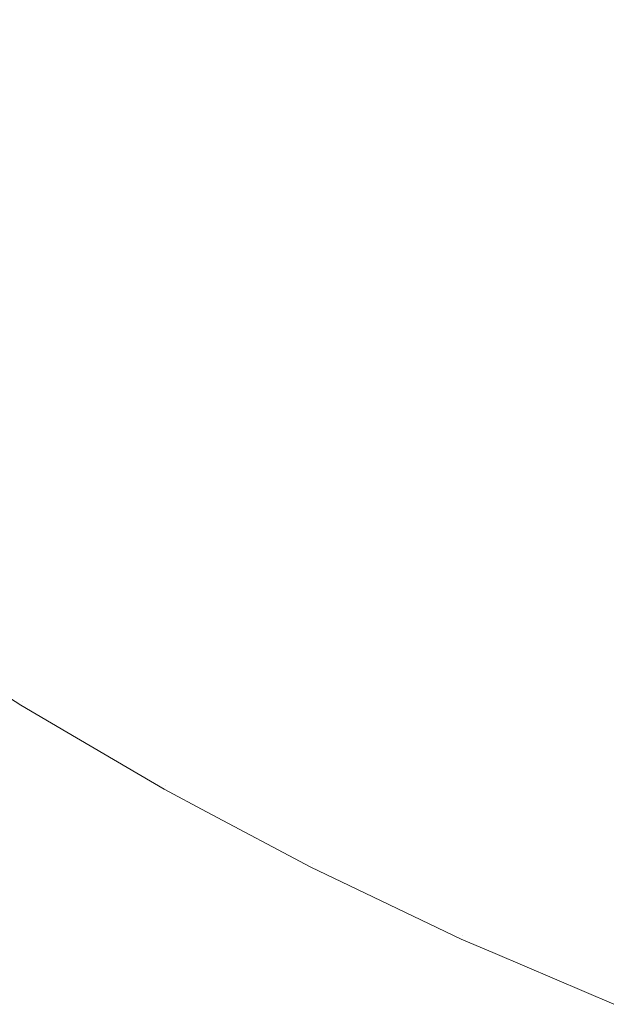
# Model space of a CAD drawing. Header units: centimetres. Extents: x -26 to 27.3, y -23.4 to -21.6.
# Tile 2 of 206: x -25.9431 to -25.9279, y -23.3527 to -23.3276. Entities that reach past the tile are written whole.
import ezdxf

# ---------------------------------------------------------------- set-up
doc = ezdxf.new("R2010")
doc.units = ezdxf.units.CM
doc.header["$LTSCALE"] = 2.54
doc.layers.add('Lucido design-1', color=7, linetype='Continuous')

# ---------------------------------------------------------------- blocks, each defined once
blk = doc.blocks.new('Gruppo-4-1')
at = {"color": 7, "linetype": 'Continuous', "lineweight": 9}
for points, invisible_edges in [([(-25.923844, -23.325731, -9.414445), (-25.926609, -23.324263, -9.414445), (-25.927965, -23.32669, -9.417611), (-25.925096, -23.328214, -9.417611)], 15), ([(-25.941703, -23.328921, -10.133253), (-25.944587, -23.326692, -10.133253), (-25.943223, -23.325002, -10.136728), (-25.940412, -23.327174, -10.136728)], 15), ([(-25.927965, -23.32669, -9.417611), (-25.930766, -23.325046, -9.417611), (-25.932151, -23.327295, -9.420888), (-25.929253, -23.328996, -9.420888)], 15), ([(-25.929143, -23.328799, -10.143387), (-25.932033, -23.327103, -10.143387), (-25.930683, -23.32491, -10.146561), (-25.927887, -23.326551, -10.146561)], 15), ([(-25.940603, -23.327432, -9.42775), (-25.943424, -23.325251, -9.42775), (-25.944807, -23.326964, -9.431322), (-25.941912, -23.329203, -9.431322)], 15), ([(-25.937511, -23.329226, -10.136728), (-25.940412, -23.327174, -10.136728), (-25.939038, -23.325316, -10.140108), (-25.936217, -23.327311, -10.140108)], 15), ([(-25.933315, -23.329185, -10.140108), (-25.936217, -23.327311, -10.140108), (-25.934848, -23.325286, -10.143387), (-25.932033, -23.327103, -10.143387)], 15), ([(-25.936374, -23.327543, -9.424269), (-25.939204, -23.325541, -9.424269), (-25.940603, -23.327432, -9.42775), (-25.937691, -23.329492, -9.42775)], 15), ([(-25.932151, -23.327295, -9.420888), (-25.934975, -23.325473, -9.420888), (-25.936374, -23.327543, -9.424269), (-25.933461, -23.329423, -9.424269)], 15), ([(-25.926183, -23.33037, -10.143387), (-25.929143, -23.328799, -10.143387), (-25.927887, -23.326551, -10.146561), (-25.925024, -23.328071, -10.146561)], 15), ([(-25.942911, -23.330553, -10.129688), (-25.945863, -23.328271, -10.129688), (-25.944587, -23.326692, -10.133253), (-25.941703, -23.328921, -10.133253)], 15), ([(-25.925096, -23.328214, -9.417611), (-25.927965, -23.32669, -9.417611), (-25.929253, -23.328996, -9.420888), (-25.926285, -23.330572, -9.420888)], 15), ([(-25.941912, -23.329203, -9.431322), (-25.944807, -23.326964, -9.431322), (-25.946094, -23.328558, -9.43498), (-25.94313, -23.330849, -9.43498)], 15), ([(-25.930335, -23.330933, -10.140108), (-25.933315, -23.329185, -10.140108), (-25.932033, -23.327103, -10.143387), (-25.929143, -23.328799, -10.143387)], 15), ([(-25.938728, -23.331026, -10.133253), (-25.941703, -23.328921, -10.133253), (-25.940412, -23.327174, -10.136728), (-25.937511, -23.329226, -10.136728)], 15), ([(-25.934526, -23.331152, -10.136728), (-25.937511, -23.329226, -10.136728), (-25.936217, -23.327311, -10.140108), (-25.933315, -23.329185, -10.140108)], 15), ([(-25.929253, -23.328996, -9.420888), (-25.932151, -23.327295, -9.420888), (-25.933461, -23.329423, -9.424269), (-25.930472, -23.331177, -9.424269)], 15), ([(-25.937691, -23.329492, -9.42775), (-25.940603, -23.327432, -9.42775), (-25.941912, -23.329203, -9.431322), (-25.938924, -23.331316, -9.431322)], 15), ([(-25.933461, -23.329423, -9.424269), (-25.936374, -23.327543, -9.424269), (-25.937691, -23.329492, -9.42775), (-25.934694, -23.331426, -9.42775)], 15), ([(-25.944031, -23.332067, -10.126041), (-25.947046, -23.329737, -10.126041), (-25.945863, -23.328271, -10.129688), (-25.942911, -23.330553, -10.129688)], 15), ([(-25.939864, -23.332707, -10.129688), (-25.942911, -23.330553, -10.129688), (-25.941703, -23.328921, -10.133253), (-25.938728, -23.331026, -10.133253)], 15), ([(-25.927284, -23.332553, -10.140108), (-25.930335, -23.330933, -10.140108), (-25.929143, -23.328799, -10.143387), (-25.926183, -23.33037, -10.143387)], 15), ([(-25.926285, -23.330572, -9.420888), (-25.929253, -23.328996, -9.420888), (-25.930472, -23.331177, -9.424269), (-25.92741, -23.332803, -9.424269)], 15), ([(-25.938924, -23.331316, -9.431322), (-25.941912, -23.329203, -9.431322), (-25.94313, -23.330849, -9.43498), (-25.940071, -23.333013, -9.43498)], 15), ([(-25.935665, -23.333002, -10.133253), (-25.938728, -23.331026, -10.133253), (-25.937511, -23.329226, -10.136728), (-25.934526, -23.331152, -10.136728)], 15), ([(-25.930472, -23.331177, -9.424269), (-25.933461, -23.329423, -9.424269), (-25.934694, -23.331426, -9.42775), (-25.931619, -23.333231, -9.42775)], 15), ([(-25.931462, -23.33295, -10.136728), (-25.934526, -23.331152, -10.136728), (-25.933315, -23.329185, -10.140108), (-25.930335, -23.330933, -10.140108)], 15), ([(-25.934694, -23.331426, -9.42775), (-25.937691, -23.329492, -9.42775), (-25.938924, -23.331316, -9.431322), (-25.935849, -23.3333, -9.431322)], 15), ([(-25.940919, -23.334268, -10.126041), (-25.944031, -23.332067, -10.126041), (-25.942911, -23.330553, -10.129688), (-25.939864, -23.332707, -10.129688)], 15), ([(-25.940071, -23.333013, -9.43498), (-25.94313, -23.330849, -9.43498), (-25.944254, -23.33237, -9.438717), (-25.94113, -23.33458, -9.438717)], 15), ([(-25.928324, -23.334617, -10.136728), (-25.931462, -23.33295, -10.136728), (-25.930335, -23.330933, -10.140108), (-25.927284, -23.332553, -10.140108)], 15), ([(-25.936729, -23.334731, -10.129688), (-25.939864, -23.332707, -10.129688), (-25.938728, -23.331026, -10.133253), (-25.935665, -23.333002, -10.133253)], 15), ([(-25.932522, -23.334847, -10.133253), (-25.935665, -23.333002, -10.133253), (-25.934526, -23.331152, -10.136728), (-25.931462, -23.33295, -10.136728)], 15), ([(-25.92741, -23.332803, -9.424269), (-25.930472, -23.331177, -9.424269), (-25.931619, -23.333231, -9.42775), (-25.928469, -23.334903, -9.42775)], 15), ([(-25.935849, -23.3333, -9.431322), (-25.938924, -23.331316, -9.431322), (-25.940071, -23.333013, -9.43498), (-25.936923, -23.335044, -9.43498)], 15), ([(-25.931619, -23.333231, -9.42775), (-25.934694, -23.331426, -9.42775), (-25.935849, -23.3333, -9.431322), (-25.932692, -23.335153, -9.431322)], 15), ([(-25.94189, -23.335705, -10.122315), (-25.945062, -23.333461, -10.122315), (-25.944031, -23.332067, -10.126041), (-25.940919, -23.334268, -10.126041)], 15), ([(-25.94113, -23.33458, -9.438717), (-25.944254, -23.33237, -9.438717), (-25.945284, -23.333762, -9.442527), (-25.942099, -23.336014, -9.442527)], 15), ([(-25.925119, -23.336148, -10.136728), (-25.928324, -23.334617, -10.136728), (-25.927284, -23.332553, -10.140108), (-25.924167, -23.334043, -10.140108)], 15), ([(-25.937717, -23.336335, -10.126041), (-25.940919, -23.334268, -10.126041), (-25.939864, -23.332707, -10.129688), (-25.936729, -23.334731, -10.129688)], 15), ([(-25.924282, -23.334298, -9.424269), (-25.92741, -23.332803, -9.424269), (-25.928469, -23.334903, -9.42775), (-25.925251, -23.336441, -9.42775)], 15), ([(-25.936923, -23.335044, -9.43498), (-25.940071, -23.333013, -9.43498), (-25.94113, -23.33458, -9.438717), (-25.937914, -23.336655, -9.438717)], 15), ([(-25.933512, -23.336619, -10.129688), (-25.936729, -23.334731, -10.129688), (-25.935665, -23.333002, -10.133253), (-25.932522, -23.334847, -10.133253)], 15), ([(-25.929302, -23.336557, -10.133253), (-25.932522, -23.334847, -10.133253), (-25.931462, -23.33295, -10.136728), (-25.928324, -23.334617, -10.136728)], 15), ([(-25.932692, -23.335153, -9.431322), (-25.935849, -23.3333, -9.431322), (-25.936923, -23.335044, -9.43498), (-25.933691, -23.336941, -9.43498)], 15), ([(-25.928469, -23.334903, -9.42775), (-25.931619, -23.333231, -9.42775), (-25.932692, -23.335153, -9.431322), (-25.92946, -23.336869, -9.431322)], 15), ([(-25.942775, -23.337014, -10.118519), (-25.946001, -23.334732, -10.118519), (-25.945062, -23.333461, -10.122315), (-25.94189, -23.335705, -10.122315)], 15), ([(-25.942099, -23.336014, -9.442527), (-25.945284, -23.333762, -9.442527), (-25.946217, -23.335023, -9.446402), (-25.942978, -23.337314, -9.446402)], 15), ([(-25.938626, -23.337811, -10.122315), (-25.94189, -23.335705, -10.122315), (-25.940919, -23.334268, -10.126041), (-25.937717, -23.336335, -10.126041)], 15), ([(-25.937914, -23.336655, -9.438717), (-25.94113, -23.33458, -9.438717), (-25.942099, -23.336014, -9.442527), (-25.938822, -23.338129, -9.442527)], 15), ([(-25.926014, -23.338128, -10.133253), (-25.929302, -23.336557, -10.133253), (-25.928324, -23.334617, -10.136728), (-25.925119, -23.336148, -10.136728)], 15), ([(-25.943573, -23.338194, -10.114657), (-25.946848, -23.335877, -10.114657), (-25.946001, -23.334732, -10.118519), (-25.942775, -23.337014, -10.118519)], 15), ([(-25.93443, -23.338263, -10.126041), (-25.937717, -23.336335, -10.126041), (-25.936729, -23.334731, -10.129688), (-25.933512, -23.336619, -10.129688)], 15), ([(-25.930216, -23.338369, -10.129688), (-25.933512, -23.336619, -10.129688), (-25.932522, -23.334847, -10.133253), (-25.929302, -23.336557, -10.133253)], 15), ([(-25.925251, -23.336441, -9.42775), (-25.928469, -23.334903, -9.42775), (-25.92946, -23.336869, -9.431322), (-25.926158, -23.338447, -9.431322)], 15), ([(-25.942978, -23.337314, -9.446402), (-25.946217, -23.335023, -9.446402), (-25.947052, -23.336153, -9.450335), (-25.943765, -23.338478, -9.450335)], 15), ([(-25.933691, -23.336941, -9.43498), (-25.936923, -23.335044, -9.43498), (-25.937914, -23.336655, -9.438717), (-25.934614, -23.338592, -9.438717)], 15), ([(-25.92946, -23.336869, -9.431322), (-25.932692, -23.335153, -9.431322), (-25.933691, -23.336941, -9.43498), (-25.930382, -23.338698, -9.43498)], 15), ([(-25.939455, -23.339157, -10.118519), (-25.942775, -23.337014, -10.118519), (-25.94189, -23.335705, -10.122315), (-25.938626, -23.337811, -10.122315)], 15), ([(-25.938822, -23.338129, -9.442527), (-25.942099, -23.336014, -9.442527), (-25.942978, -23.337314, -9.446402), (-25.939645, -23.339465, -9.446402)], 15), ([(-25.935276, -23.339777, -10.122315), (-25.938626, -23.337811, -10.122315), (-25.937717, -23.336335, -10.126041), (-25.93443, -23.338263, -10.126041)], 15), ([(-25.934614, -23.338592, -9.438717), (-25.937914, -23.336655, -9.438717), (-25.938822, -23.338129, -9.442527), (-25.935458, -23.340103, -9.442527)], 15), ([(-25.931064, -23.340051, -10.126041), (-25.93443, -23.338263, -10.126041), (-25.933512, -23.336619, -10.129688), (-25.930216, -23.338369, -10.129688)], 15), ([(-25.92685, -23.339978, -10.129688), (-25.930216, -23.338369, -10.129688), (-25.929302, -23.336557, -10.133253), (-25.926014, -23.338128, -10.133253)], 15), ([(-25.930382, -23.338698, -9.43498), (-25.933691, -23.336941, -9.43498), (-25.934614, -23.338592, -9.438717), (-25.931234, -23.340387, -9.438717)], 15), ([(-25.926158, -23.338447, -9.431322), (-25.92946, -23.336869, -9.431322), (-25.930382, -23.338698, -9.43498), (-25.927002, -23.340313, -9.43498)], 15), ([(-25.940202, -23.34037, -10.114657), (-25.943573, -23.338194, -10.114657), (-25.942775, -23.337014, -10.118519), (-25.939455, -23.339157, -10.118519)], 15), ([(-25.939645, -23.339465, -9.446402), (-25.942978, -23.337314, -9.446402), (-25.943765, -23.338478, -9.450335), (-25.940381, -23.340662, -9.450335)], 15), ([(-25.936047, -23.341157, -10.118519), (-25.939455, -23.339157, -10.118519), (-25.938626, -23.337811, -10.122315), (-25.935276, -23.339777, -10.122315)], 15), ([(-25.940865, -23.341447, -10.110736), (-25.944281, -23.339242, -10.110736), (-25.943573, -23.338194, -10.114657), (-25.940202, -23.34037, -10.114657)], 15), ([(-25.935458, -23.340103, -9.442527), (-25.938822, -23.338129, -9.442527), (-25.939645, -23.339465, -9.446402), (-25.936223, -23.341473, -9.446402)], 15), ([(-25.931845, -23.341599, -10.122315), (-25.935276, -23.339777, -10.122315), (-25.93443, -23.338263, -10.126041), (-25.931064, -23.340051, -10.126041)], 15), ([(-25.927626, -23.341694, -10.126041), (-25.931064, -23.340051, -10.126041), (-25.930216, -23.338369, -10.129688), (-25.92685, -23.339978, -10.129688)], 15), ([(-25.940381, -23.340662, -9.450335), (-25.943765, -23.338478, -9.450335), (-25.944458, -23.339504, -9.45432), (-25.94103, -23.341716, -9.45432)], 15), ([(-25.931234, -23.340387, -9.438717), (-25.934614, -23.338592, -9.438717), (-25.935458, -23.340103, -9.442527), (-25.932013, -23.341933, -9.442527)], 15), ([(-25.927002, -23.340313, -9.43498), (-25.930382, -23.338698, -9.43498), (-25.931234, -23.340387, -9.438717), (-25.927781, -23.342037, -9.438717)], 15), ([(-25.936741, -23.3424, -10.114657), (-25.940202, -23.34037, -10.114657), (-25.939455, -23.339157, -10.118519), (-25.936047, -23.341157, -10.118519)], 15), ([(-25.941444, -23.342387, -10.106763), (-25.944899, -23.340157, -10.106763), (-25.944281, -23.339242, -10.110736), (-25.940865, -23.341447, -10.110736)], 15), ([(-25.936223, -23.341473, -9.446402), (-25.939645, -23.339465, -9.446402), (-25.940381, -23.340662, -9.450335), (-25.936908, -23.3427, -9.450335)], 15), ([(-25.94103, -23.341716, -9.45432), (-25.944458, -23.339504, -9.45432), (-25.945057, -23.34039, -9.45835), (-25.941591, -23.342627, -9.45835)], 15), ([(-25.932557, -23.343011, -10.118519), (-25.936047, -23.341157, -10.118519), (-25.935276, -23.339777, -10.122315), (-25.931845, -23.341599, -10.122315)], 15), ([(-25.941936, -23.343187, -10.102745), (-25.945425, -23.340935, -10.102745), (-25.944899, -23.340157, -10.106763), (-25.941444, -23.342387, -10.106763)], 15), ([(-25.932013, -23.341933, -9.442527), (-25.935458, -23.340103, -9.442527), (-25.936223, -23.341473, -9.446402), (-25.93272, -23.343334, -9.446402)], 15), ([(-25.92834, -23.343274, -10.122315), (-25.931845, -23.341599, -10.122315), (-25.931064, -23.340051, -10.126041), (-25.927626, -23.341694, -10.126041)], 15), ([(-25.941591, -23.342627, -9.45835), (-25.945057, -23.34039, -9.45835), (-25.945561, -23.341136, -9.462417), (-25.942063, -23.343394, -9.462417)], 15), ([(-25.937358, -23.343505, -10.110736), (-25.940865, -23.341447, -10.110736), (-25.940202, -23.34037, -10.114657), (-25.936741, -23.3424, -10.114657)], 15), ([(-25.927781, -23.342037, -9.438717), (-25.931234, -23.340387, -9.438717), (-25.932013, -23.341933, -9.442527), (-25.928494, -23.343615, -9.442527)], 15), ([(-25.936908, -23.3427, -9.450335), (-25.940381, -23.340662, -9.450335), (-25.94103, -23.341716, -9.45432), (-25.937512, -23.34378, -9.45432)], 15), ([(-25.942342, -23.343846, -10.098688), (-25.945858, -23.341576, -10.098688), (-25.945425, -23.340935, -10.102745), (-25.941936, -23.343187, -10.102745)], 15), ([(-25.942063, -23.343394, -9.462417), (-25.945561, -23.341136, -9.462417), (-25.94597, -23.341741, -9.466514), (-25.942446, -23.344015, -9.466514)], 15), ([(-25.933198, -23.344282, -10.114657), (-25.936741, -23.3424, -10.114657), (-25.936047, -23.341157, -10.118519), (-25.932557, -23.343011, -10.118519)], 15), ([(-25.937896, -23.344468, -10.106763), (-25.941444, -23.342387, -10.106763), (-25.940865, -23.341447, -10.110736), (-25.937358, -23.343505, -10.110736)], 15), ([(-25.93272, -23.343334, -9.446402), (-25.936223, -23.341473, -9.446402), (-25.936908, -23.3427, -9.450335), (-25.933352, -23.344588, -9.450335)], 15), ([(-25.942659, -23.344362, -10.094598), (-25.946198, -23.342078, -10.094598), (-25.945858, -23.341576, -10.098688), (-25.942342, -23.343846, -10.098688)], 15), ([(-25.937512, -23.34378, -9.45432), (-25.94103, -23.341716, -9.45432), (-25.941591, -23.342627, -9.45835), (-25.938034, -23.344714, -9.45835)], 15), ([(-25.928991, -23.344714, -10.118519), (-25.932557, -23.343011, -10.118519), (-25.931845, -23.341599, -10.122315), (-25.92834, -23.343274, -10.122315)], 15), ([(-25.924767, -23.344799, -10.122315), (-25.92834, -23.343274, -10.122315), (-25.927626, -23.341694, -10.126041), (-25.92412, -23.34319, -10.126041)], 15), ([(-25.942446, -23.344015, -9.466514), (-25.94597, -23.341741, -9.466514), (-25.946282, -23.342203, -9.470635), (-25.942738, -23.34449, -9.470635)], 15), ([(-25.928494, -23.343615, -9.442527), (-25.932013, -23.341933, -9.442527), (-25.93272, -23.343334, -9.446402), (-25.92914, -23.345044, -9.446402)], 15), ([(-25.942738, -23.34449, -9.470635), (-25.946282, -23.342203, -9.470635), (-25.946498, -23.342523, -9.474771), (-25.942941, -23.344819, -9.474771)], 15), ([(-25.942888, -23.344733, -10.090484), (-25.946442, -23.34244, -10.090484), (-25.946198, -23.342078, -10.094598), (-25.942659, -23.344362, -10.094598)], 15), ([(-25.924261, -23.343539, -9.438717), (-25.927781, -23.342037, -9.438717), (-25.928494, -23.343615, -9.442527), (-25.924906, -23.345145, -9.442527)], 15), ([(-25.943028, -23.34496, -10.086352), (-25.946591, -23.34266, -10.086352), (-25.946442, -23.34244, -10.090484), (-25.942888, -23.344733, -10.090484)], 15), ([(-25.938355, -23.345289, -10.102745), (-25.941936, -23.343187, -10.102745), (-25.941444, -23.342387, -10.106763), (-25.937896, -23.344468, -10.106763)], 15), ([(-25.933767, -23.345412, -10.110736), (-25.937358, -23.343505, -10.110736), (-25.936741, -23.3424, -10.114657), (-25.933198, -23.344282, -10.114657)], 15), ([(-25.942941, -23.344819, -9.474771), (-25.946498, -23.342523, -9.474771), (-25.946618, -23.3427, -9.478917), (-25.943053, -23.345001, -9.478917)], 15), ([(-25.945372, -23.34356, -9.481992), (-25.943078, -23.345041, -9.481992), (-25.943053, -23.345001, -9.478917), (-25.946618, -23.3427, -9.478917)], 14), ([(-25.946591, -23.34266, -10.086352), (-25.943028, -23.34496, -10.086352), (-25.943078, -23.345041, -10.081992), (-25.945372, -23.34356, -10.081992)], 11), ([(-25.938034, -23.344714, -9.45835), (-25.941591, -23.342627, -9.45835), (-25.942063, -23.343394, -9.462417), (-25.938473, -23.3455, -9.462417)], 15), ([(-25.933352, -23.344588, -9.450335), (-25.936908, -23.3427, -9.450335), (-25.937512, -23.34378, -9.45432), (-25.933909, -23.345694, -9.45432)], 15), ([(-25.938732, -23.345964, -10.098688), (-25.942342, -23.343846, -10.098688), (-25.941936, -23.343187, -10.102745), (-25.938355, -23.345289, -10.102745)], 15), ([(-25.929578, -23.346012, -10.114657), (-25.933198, -23.344282, -10.114657), (-25.932557, -23.343011, -10.118519), (-25.928991, -23.344714, -10.118519)], 15), ([(-25.938473, -23.3455, -9.462417), (-25.942063, -23.343394, -9.462417), (-25.942446, -23.344015, -9.466514), (-25.938829, -23.346137, -9.466514)], 15), ([(-25.92914, -23.345044, -9.446402), (-25.93272, -23.343334, -9.446402), (-25.933352, -23.344588, -9.450335), (-25.929719, -23.346324, -9.450335)], 15), ([(-25.925356, -23.346265, -10.118519), (-25.928991, -23.344714, -10.118519), (-25.92834, -23.343274, -10.122315), (-25.924767, -23.344799, -10.122315)], 15), ([(-25.943078, -23.345041, -9.481992), (-25.945372, -23.34356, -9.481992), (-25.945372, -23.34356, -10.081992), (-25.943078, -23.345041, -10.081992)], 10), ([(-25.934264, -23.346398, -10.106763), (-25.937896, -23.344468, -10.106763), (-25.937358, -23.343505, -10.110736), (-25.933767, -23.345412, -10.110736)], 15), ([(-25.924906, -23.345145, -9.442527), (-25.928494, -23.343615, -9.442527), (-25.92914, -23.345044, -9.446402), (-25.925491, -23.346601, -9.446402)], 15), ([(-25.939027, -23.346493, -10.094598), (-25.942659, -23.344362, -10.094598), (-25.942342, -23.343846, -10.098688), (-25.938732, -23.345964, -10.098688)], 15), ([(-25.933909, -23.345694, -9.45432), (-25.937512, -23.34378, -9.45432), (-25.938034, -23.344714, -9.45835), (-25.934391, -23.346649, -9.45835)], 15), ([(-25.938829, -23.346137, -9.466514), (-25.942446, -23.344015, -9.466514), (-25.942738, -23.34449, -9.470635), (-25.939101, -23.346625, -9.470635)], 15), ([(-25.939101, -23.346625, -9.470635), (-25.942738, -23.34449, -9.470635), (-25.942941, -23.344819, -9.474771), (-25.939289, -23.346962, -9.474771)], 15), ([(-25.93924, -23.346874, -10.090484), (-25.942888, -23.344733, -10.090484), (-25.942659, -23.344362, -10.094598), (-25.939027, -23.346493, -10.094598)], 15), ([(-25.934687, -23.347237, -10.102745), (-25.938355, -23.345289, -10.102745), (-25.937896, -23.344468, -10.106763), (-25.934264, -23.346398, -10.106763)], 15), ([(-25.930099, -23.347165, -10.110736), (-25.933767, -23.345412, -10.110736), (-25.933198, -23.344282, -10.114657), (-25.929578, -23.346012, -10.114657)], 15), ([(-25.93937, -23.347106, -10.086352), (-25.943028, -23.34496, -10.086352), (-25.942888, -23.344733, -10.090484), (-25.93924, -23.346874, -10.090484)], 15), ([(-25.934391, -23.346649, -9.45835), (-25.938034, -23.344714, -9.45835), (-25.938473, -23.3455, -9.462417), (-25.934796, -23.347453, -9.462417)], 15), ([(-25.929719, -23.346324, -9.450335), (-25.933352, -23.344588, -9.450335), (-25.933909, -23.345694, -9.45432), (-25.930229, -23.347453, -9.45432)], 15), ([(-25.925887, -23.347587, -10.114657), (-25.929578, -23.346012, -10.114657), (-25.928991, -23.344714, -10.118519), (-25.925356, -23.346265, -10.118519)], 15), ([(-25.941898, -23.345733, -10.081992), (-25.943078, -23.345041, -10.081992), (-25.943028, -23.34496, -10.086352)], 10), ([(-25.943053, -23.345001, -9.478917), (-25.943078, -23.345041, -9.481992), (-25.941898, -23.345733, -9.481992)], 9), ([(-25.939289, -23.346962, -9.474771), (-25.942941, -23.344819, -9.474771), (-25.943053, -23.345001, -9.478917), (-25.939393, -23.347148, -9.478917)], 15), ([(-25.941898, -23.345733, -9.481992), (-25.939416, -23.347189, -9.481992), (-25.939393, -23.347148, -9.478917), (-25.943053, -23.345001, -9.478917)], 14), ([(-25.943028, -23.34496, -10.086352), (-25.93937, -23.347106, -10.086352), (-25.939416, -23.347189, -10.081992), (-25.941898, -23.345733, -10.081992)], 11), ([(-25.943078, -23.345041, -10.081992), (-25.941898, -23.345733, -10.081992), (-25.941898, -23.345733, -9.481992), (-25.943078, -23.345041, -9.481992)], 10), ([(-25.925491, -23.346601, -9.446402), (-25.92914, -23.345044, -9.446402), (-25.929719, -23.346324, -9.450335), (-25.926015, -23.347905, -9.450335)], 15), ([(-25.934796, -23.347453, -9.462417), (-25.938473, -23.3455, -9.462417), (-25.938829, -23.346137, -9.466514), (-25.935125, -23.348105, -9.466514)], 15), ([(-25.935035, -23.347927, -10.098688), (-25.938732, -23.345964, -10.098688), (-25.938355, -23.345289, -10.102745), (-25.934687, -23.347237, -10.102745)], 15), ([(-25.930553, -23.348171, -10.106763), (-25.934264, -23.346398, -10.106763), (-25.933767, -23.345412, -10.110736), (-25.930099, -23.347165, -10.110736)], 15), ([(-25.939416, -23.347189, -9.481992), (-25.941898, -23.345733, -9.481992), (-25.941898, -23.345733, -10.081992), (-25.939416, -23.347189, -10.081992)], 10), ([(-25.930229, -23.347453, -9.45432), (-25.933909, -23.345694, -9.45432), (-25.934391, -23.346649, -9.45835), (-25.930669, -23.348428, -9.45835)], 15), ([(-25.935308, -23.348468, -10.094598), (-25.939027, -23.346493, -10.094598), (-25.938732, -23.345964, -10.098688), (-25.935035, -23.347927, -10.098688)], 15), ([(-25.935125, -23.348105, -9.466514), (-25.938829, -23.346137, -9.466514), (-25.939101, -23.346625, -9.470635), (-25.935376, -23.348603, -9.470635)], 15), ([(-25.926359, -23.348761, -10.110736), (-25.930099, -23.347165, -10.110736), (-25.929578, -23.346012, -10.114657), (-25.925887, -23.347587, -10.114657)], 15), ([(-25.935505, -23.348858, -10.090484), (-25.93924, -23.346874, -10.090484), (-25.939027, -23.346493, -10.094598), (-25.935308, -23.348468, -10.094598)], 15), ([(-25.93094, -23.349027, -10.102745), (-25.934687, -23.347237, -10.102745), (-25.934264, -23.346398, -10.106763), (-25.930553, -23.348171, -10.106763)], 15), ([(-25.926015, -23.347905, -9.450335), (-25.929719, -23.346324, -9.450335), (-25.930229, -23.347453, -9.45432), (-25.926477, -23.349054, -9.45432)], 15), ([(-25.935376, -23.348603, -9.470635), (-25.939101, -23.346625, -9.470635), (-25.939289, -23.346962, -9.474771), (-25.93555, -23.348948, -9.474771)], 15), ([(-25.930669, -23.348428, -9.45835), (-25.934391, -23.346649, -9.45835), (-25.934796, -23.347453, -9.462417), (-25.93104, -23.349248, -9.462417)], 15), ([(-25.93555, -23.348948, -9.474771), (-25.939289, -23.346962, -9.474771), (-25.939393, -23.347148, -9.478917), (-25.935646, -23.349138, -9.478917)], 15), ([(-25.935625, -23.349096, -10.086352), (-25.93937, -23.347106, -10.086352), (-25.93924, -23.346874, -10.090484), (-25.935505, -23.348858, -10.090484)], 15), ([(-25.938335, -23.347764, -10.081992), (-25.939416, -23.347189, -10.081992), (-25.93937, -23.347106, -10.086352)], 10), ([(-25.939393, -23.347148, -9.478917), (-25.939416, -23.347189, -9.481992), (-25.938335, -23.347764, -9.481992)], 9), ([(-25.939416, -23.347189, -10.081992), (-25.938335, -23.347764, -10.081992), (-25.938335, -23.347764, -9.481992), (-25.939416, -23.347189, -9.481992)], 10), ([(-25.938335, -23.347764, -9.481992), (-25.935667, -23.349181, -9.481992), (-25.935646, -23.349138, -9.478917), (-25.939393, -23.347148, -9.478917)], 14), ([(-25.93937, -23.347106, -10.086352), (-25.935625, -23.349096, -10.086352), (-25.935667, -23.349181, -10.081992), (-25.938335, -23.347764, -10.081992)], 11), ([(-25.931259, -23.349732, -10.098688), (-25.935035, -23.347927, -10.098688), (-25.934687, -23.347237, -10.102745), (-25.93094, -23.349027, -10.102745)], 15), ([(-25.926771, -23.349785, -10.106763), (-25.930553, -23.348171, -10.106763), (-25.930099, -23.347165, -10.110736), (-25.926359, -23.348761, -10.110736)], 15), ([(-25.93104, -23.349248, -9.462417), (-25.934796, -23.347453, -9.462417), (-25.935125, -23.348105, -9.466514), (-25.931341, -23.349913, -9.466514)], 15), ([(-25.926477, -23.349054, -9.45432), (-25.930229, -23.347453, -9.45432), (-25.930669, -23.348428, -9.45835), (-25.926876, -23.350046, -9.45835)], 15), ([(-25.935667, -23.349181, -9.481992), (-25.938335, -23.347764, -9.481992), (-25.938335, -23.347764, -10.081992), (-25.935667, -23.349181, -10.081992)], 10), ([(-25.931508, -23.350284, -10.094598), (-25.935308, -23.348468, -10.094598), (-25.935035, -23.347927, -10.098688), (-25.931259, -23.349732, -10.098688)], 15), ([(-25.931341, -23.349913, -9.466514), (-25.935125, -23.348105, -9.466514), (-25.935376, -23.348603, -9.470635), (-25.931571, -23.350421, -9.470635)], 15), ([(-25.927121, -23.350657, -10.102745), (-25.93094, -23.349027, -10.102745), (-25.930553, -23.348171, -10.106763), (-25.926771, -23.349785, -10.106763)], 15), ([(-25.931688, -23.350682, -10.090484), (-25.935505, -23.348858, -10.090484), (-25.935308, -23.348468, -10.094598), (-25.931508, -23.350284, -10.094598)], 15), ([(-25.926876, -23.350046, -9.45835), (-25.930669, -23.348428, -9.45835), (-25.93104, -23.349248, -9.462417), (-25.927211, -23.350882, -9.462417)], 15), ([(-25.931571, -23.350421, -9.470635), (-25.935376, -23.348603, -9.470635), (-25.93555, -23.348948, -9.474771), (-25.93173, -23.350773, -9.474771)], 15), ([(-25.93173, -23.350773, -9.474771), (-25.93555, -23.348948, -9.474771), (-25.935646, -23.349138, -9.478917), (-25.931818, -23.350968, -9.478917)], 15), ([(-25.931798, -23.350924, -10.086352), (-25.935625, -23.349096, -10.086352), (-25.935505, -23.348858, -10.090484), (-25.931688, -23.350682, -10.090484)], 15), ([(-25.934689, -23.349648, -10.081992), (-25.935667, -23.349181, -10.081992), (-25.935625, -23.349096, -10.086352)], 10), ([(-25.935646, -23.349138, -9.478917), (-25.935667, -23.349181, -9.481992), (-25.934689, -23.349648, -9.481992)], 9), ([(-25.935667, -23.349181, -10.081992), (-25.934689, -23.349648, -10.081992), (-25.934689, -23.349648, -9.481992), (-25.935667, -23.349181, -9.481992)], 10), ([(-25.934689, -23.349648, -9.481992), (-25.931837, -23.351011, -9.481992), (-25.931818, -23.350968, -9.478917), (-25.935646, -23.349138, -9.478917)], 14), ([(-25.935625, -23.349096, -10.086352), (-25.931798, -23.350924, -10.086352), (-25.931837, -23.351011, -10.081992), (-25.934689, -23.349648, -10.081992)], 11), ([(-25.927211, -23.350882, -9.462417), (-25.93104, -23.349248, -9.462417), (-25.931341, -23.349913, -9.466514), (-25.927483, -23.351559, -9.466514)], 15), ([(-25.927409, -23.351374, -10.098688), (-25.931259, -23.349732, -10.098688), (-25.93094, -23.349027, -10.102745), (-25.927121, -23.350657, -10.102745)], 15), ([(-25.931837, -23.351011, -9.481992), (-25.934689, -23.349648, -9.481992), (-25.934689, -23.349648, -10.081992), (-25.931837, -23.351011, -10.081992)], 10), ([(-25.927635, -23.351937, -10.094598), (-25.931508, -23.350284, -10.094598), (-25.931259, -23.349732, -10.098688), (-25.927409, -23.351374, -10.098688)], 15), ([(-25.927483, -23.351559, -9.466514), (-25.931341, -23.349913, -9.466514), (-25.931571, -23.350421, -9.470635), (-25.927691, -23.352077, -9.470635)], 15), ([(-25.927691, -23.352077, -9.470635), (-25.931571, -23.350421, -9.470635), (-25.93173, -23.350773, -9.474771), (-25.927835, -23.352435, -9.474771)], 15), ([(-25.927798, -23.352342, -10.090484), (-25.931688, -23.350682, -10.090484), (-25.931508, -23.350284, -10.094598), (-25.927635, -23.351937, -10.094598)], 15), ([(-25.927835, -23.352435, -9.474771), (-25.93173, -23.350773, -9.474771), (-25.931818, -23.350968, -9.478917), (-25.927915, -23.352633, -9.478917)], 15), ([(-25.927897, -23.352589, -10.086352), (-25.931798, -23.350924, -10.086352), (-25.931688, -23.350682, -10.090484), (-25.927798, -23.352342, -10.090484)], 15), ([(-25.930965, -23.351383, -10.081992), (-25.931837, -23.351011, -10.081992), (-25.931798, -23.350924, -10.086352)], 10), ([(-25.931818, -23.350968, -9.478917), (-25.931837, -23.351011, -9.481992), (-25.930965, -23.351383, -9.481992)], 9), ([(-25.931837, -23.351011, -10.081992), (-25.930965, -23.351383, -10.081992), (-25.930965, -23.351383, -9.481992), (-25.931837, -23.351011, -9.481992)], 10), ([(-25.930965, -23.351383, -9.481992), (-25.927933, -23.352677, -9.481992), (-25.927915, -23.352633, -9.478917), (-25.931818, -23.350968, -9.478917)], 14), ([(-25.931798, -23.350924, -10.086352), (-25.927897, -23.352589, -10.086352), (-25.927933, -23.352677, -10.081992), (-25.930965, -23.351383, -10.081992)], 11), ([(-25.927933, -23.352677, -9.481992), (-25.930965, -23.351383, -9.481992), (-25.930965, -23.351383, -10.081992), (-25.927933, -23.352677, -10.081992)], 10)]:
    blk.add_3dface(points, dxfattribs=dict(at, invisible_edges=invisible_edges))

msp = doc.modelspace()

# ---------------------------------------------------------------- block references
at = {"layer": 'Lucido design-1', "color": 7}
msp.add_blockref('Gruppo-4-1', (0, 0), dxfattribs=at)

doc.saveas('drawing.dxf')
